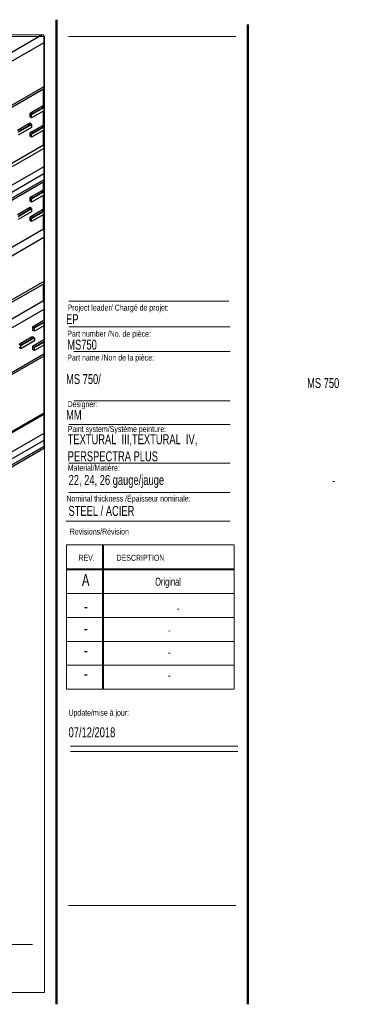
# Model space of a CAD drawing. Header units: inches. Extents: x 0.5 to 17.5, y 0.4 to 10.7.
# Tile 10 of 10: x 14 to 17.5, y 0.4 to 10.7. Entities that reach past the tile are written whole.
import ezdxf

# ---------------------------------------------------------------- set-up
doc = ezdxf.new("R2010")
doc.units = ezdxf.units.IN
doc.header["$MEASUREMENT"] = 0
doc.layers.add('FORMAT', color=7, linetype='Continuous')
doc.styles.add('SLDTEXTSTYLE0', font='TXT', dxfattribs={"width": 0.7})

# ---------------------------------------------------------------- blocks, each defined once
blk = doc.blocks.new('SW_NOTE_1')
at = {"layer": 'FORMAT', "color": 0, "char_height": 0.10417, "attachment_point": 1, "style": 'SLDTEXTSTYLE0'}
for s, insert in [('TEXTURAL  III,TEXTURAL  IV,', (0, 0.134)), ('PERSPECTRA PLUS', (0, -0.044))]:
    blk.add_mtext(s, dxfattribs=dict(at, insert=insert))

msp = doc.modelspace()

# ---------------------------------------------------------------- linework, layer by layer
at = {"color": 7, "linetype": 'Continuous', "lineweight": 50}
for p, q in [((14.3762516, 10.69394495), (14.3762516, 0.39207317)), ((16.3762516, 0.39207317), (16.3762516, 10.64207317))]:
    msp.add_line(p, q, dxfattribs=at)
at = {"color": 7, "linetype": 'Continuous', "lineweight": 18}
for p, q in [((14.2512516, 10.51707317), (0.6262516, 10.51707317)), ((14.24179145, 10.53425058), (13.64269476, 10.53425058)), ((14.24403053, 9.97270834), (14.24403053, 10.52841723)), ((14.2512516, 10.51707317), (14.2512516, 0.51707317)), ((14.5012516, 10.51707317), (16.2512516, 10.51707317)), ((14.24403053, 9.74127864), (14.24403053, 9.79923829)), ((14.24403053, 9.53714349), (14.24403053, 9.59510314)), ((14.24403053, 9.00035829), (14.24403053, 9.36318827)), ((14.24403053, 8.85958857), (14.24403053, 8.91754792)), ((14.24403053, 8.65545332), (14.24403053, 8.71341277)), ((14.24403053, 7.93418363), (14.24403053, 8.48989232)), ((14.24403053, 7.54707972), (14.24403053, 7.73856932)), ((14.24403053, 7.34294453), (14.24403053, 7.53075158)), ((14.50528094, 7.4796461), (16.19286796, 7.4796461)), ((14.24403053, 6.21021461), (14.24403053, 7.32661639)), ((14.55782728, 7.22283311), (16.19286796, 7.22283311)), ((14.55782728, 6.70729719), (16.19286796, 6.70729719)), ((14.50528094, 6.45740283), (16.19286796, 6.45740283)), ((14.50528094, 6.05316409), (16.19286796, 6.05316409)), ((14.50528094, 5.74531323), (16.19286796, 5.74531323)), ((14.4754278, 5.446808), (16.19286796, 5.446808)), ((14.48119985, 5.19874946), (16.23119985, 5.19874946)), ((14.48119985, 5.19874946), (14.48119985, 3.68874946)), ((14.85619985, 5.19874946), (14.85619985, 3.68874946)), ((14.86619985, 5.19874946), (14.86619985, 3.68874946)), ((16.23119985, 5.19874946), (16.23119985, 3.68874946)), ((14.48119985, 4.94874946), (16.23119985, 4.94874946)), ((14.48119985, 4.93874946), (16.23119985, 4.93874946)), ((14.48119985, 4.68874946), (16.23119985, 4.68874946)), ((16.23119985, 4.43874946), (14.48119985, 4.43874946)), ((14.48119985, 4.18874946), (16.23119985, 4.18874946)), ((16.23119985, 3.93874946), (14.48119985, 3.93874946)), ((14.48119985, 3.68874946), (16.23119985, 3.68874946)), ((14.52153854, 3.094666), (16.27153854, 3.094666)), ((14.52153854, 3.03864953), (16.27153854, 3.03864953)), ((0.7512516, 1.01707317), (14.1262516, 1.01707317)), ((14.2512516, 0.51707317), (0.6262516, 0.51707317))]:
    msp.add_line(p, q, dxfattribs=at)
at = {"color": 7, "linetype": 'Continuous', "lineweight": 25}
for p, q in [((14.22850438, 10.53425058), (7.16831387, 6.45848922)), ((14.24403053, 10.52841723), (14.24179145, 10.53425058)), ((14.24403053, 10.4514981), (7.197131, 6.38340952)), ((14.24403053, 9.99314346), (7.197131, 5.92505479)), ((14.23938145, 9.96609355), (7.16831387, 5.88405303)), ((14.23938145, 9.96609355), (14.24403053, 9.97270834)), ((14.23938145, 9.79342821), (14.23938145, 9.96609355)), ((14.23141774, 9.78883075), (14.11356637, 9.72079678)), ((14.23938145, 9.79342821), (14.23141774, 9.78883075)), ((14.24403053, 9.78154932), (14.23141774, 9.78883075)), ((14.23938145, 9.79887104), (14.24202416, 9.80039655)), ((14.24403053, 9.79923829), (14.24202416, 9.80039655)), ((14.11356637, 9.72079678), (14.09824594, 9.71195229)), ((14.09824594, 9.71195229), (14.09824594, 9.6788899)), ((14.11710197, 9.70106682), (14.09824594, 9.71195229)), ((14.12770839, 9.71263262), (14.11356637, 9.72079678)), ((14.11710197, 9.70106682), (14.24403053, 9.77434123)), ((14.24403053, 9.74127864), (14.11710197, 9.66800443)), ((14.11710197, 9.66800443), (14.11710197, 9.70106682)), ((14.12770839, 9.71263262), (14.24403053, 9.77978387)), ((14.22670334, 9.78610943), (14.22670334, 9.76978131)), ((14.23938145, 9.58929305), (14.23938145, 9.73859487)), ((14.08631797, 9.6029988), (13.9684668, 9.53496483)), ((13.97539506, 9.51719353), (14.11710197, 9.59899934)), ((13.98260882, 9.52680087), (14.10045999, 9.59483484)), ((14.08160396, 9.60027748), (14.08160396, 9.58394936)), ((14.09824594, 9.60988462), (14.08631797, 9.6029988)), ((14.10045999, 9.59483484), (14.08631797, 9.6029988)), ((14.11710197, 9.66800443), (14.09824594, 9.6788899)), ((14.11710197, 9.59899934), (14.09824594, 9.60988462)), ((14.23141774, 9.58469559), (14.11356637, 9.51666163)), ((14.11710197, 9.59899934), (14.11710197, 9.56593675)), ((14.22670334, 9.58197427), (14.22670334, 9.56564597)), ((14.23938145, 9.58929305), (14.23141774, 9.58469559)), ((14.24403053, 9.57741417), (14.23141774, 9.58469559)), ((14.23938145, 9.59473569), (14.24202416, 9.5962614)), ((14.24403053, 9.59510314), (14.24202416, 9.5962614)), ((14.11710197, 9.56593675), (13.97539506, 9.48413114)), ((14.11356637, 9.51666163), (14.09824594, 9.50781714)), ((14.09824594, 9.50781714), (14.09824594, 9.47475455)), ((14.11710197, 9.49693167), (14.09824594, 9.50781714)), ((14.12770839, 9.50849747), (14.11356637, 9.51666163)), ((14.11710197, 9.49693167), (14.24403053, 9.57020607)), ((14.24403053, 9.53714349), (14.11710197, 9.46386908)), ((14.11710197, 9.46386908), (14.11710197, 9.49693167)), ((14.12770839, 9.50849747), (14.24403053, 9.57564871)), ((14.23938145, 9.38026359), (14.23938145, 9.53445971)), ((14.23938145, 9.38026359), (7.16831387, 5.29822287)), ((14.11710197, 9.46386908), (14.09824594, 9.47475455)), ((14.24403053, 9.34744154), (7.18097751, 5.2700278)), ((14.24403053, 9.15405438), (7.30377286, 5.14752872)), ((14.24403053, 9.08013387), (7.33013774, 5.08882851)), ((7.31839907, 5.00227642), (14.24403053, 9.00035829)), ((14.24403053, 9.01952643), (7.33013774, 5.02822107)), ((14.23938145, 8.91173784), (14.23938145, 8.99767452)), ((14.23141774, 8.90714038), (14.11356637, 8.83910641)), ((14.11710197, 8.81937655), (14.24403053, 8.89265086)), ((14.12770839, 8.83094236), (14.24403053, 8.8980937)), ((14.22670334, 8.90441906), (14.22670334, 8.88809095)), ((14.23938145, 8.91173784), (14.23141774, 8.90714038)), ((14.24403053, 8.89985915), (14.23141774, 8.90714038)), ((14.23938145, 8.91718067), (14.24202416, 8.91870619)), ((14.24403053, 8.91754792), (14.24202416, 8.91870619)), ((14.11356637, 8.83910641), (14.09824594, 8.83026203)), ((14.09824594, 8.83026203), (14.09824594, 8.79719954)), ((14.11710197, 8.81937655), (14.09824594, 8.83026203)), ((14.11710197, 8.78631406), (14.09824594, 8.79719954)), ((14.12770839, 8.83094236), (14.11356637, 8.83910641)), ((14.24403053, 8.85958857), (14.11710197, 8.78631406)), ((14.11710197, 8.78631406), (14.11710197, 8.81937655)), ((14.23938145, 8.70760269), (14.23938145, 8.8569045)), ((14.08631797, 8.72130853), (13.9684668, 8.65327456)), ((13.97539506, 8.63550326), (14.11710197, 8.71730897)), ((14.11710197, 8.68424649), (13.97539506, 8.60244077)), ((13.98260882, 8.6451105), (14.10045999, 8.71314447)), ((14.08160396, 8.71858721), (14.08160396, 8.702259)), ((14.09824594, 8.72819435), (14.08631797, 8.72130853)), ((14.10045999, 8.71314447), (14.08631797, 8.72130853)), ((14.11710197, 8.71730897), (14.09824594, 8.72819435)), ((14.23141774, 8.70300523), (14.11356637, 8.63497126)), ((14.11710197, 8.71730897), (14.11710197, 8.68424649)), ((14.11710197, 8.6152413), (14.24403053, 8.68851581)), ((14.24403053, 8.65545332), (14.11710197, 8.58217881)), ((14.12770839, 8.6268071), (14.24403053, 8.69395835)), ((14.22670334, 8.70028391), (14.22670334, 8.6839557)), ((14.23938145, 8.70760269), (14.23141774, 8.70300523)), ((14.24403053, 8.695724), (14.23141774, 8.70300523)), ((14.23938145, 8.71304542), (14.24202416, 8.71457103)), ((14.24403053, 8.71341277), (14.24202416, 8.71457103)), ((14.11356637, 8.63497126), (14.09824594, 8.62612677)), ((14.09824594, 8.62612677), (14.09824594, 8.59306429)), ((14.11710197, 8.6152413), (14.09824594, 8.62612677)), ((14.11710197, 8.58217881), (14.09824594, 8.59306429)), ((14.12770839, 8.6268071), (14.11356637, 8.63497126)), ((14.11710197, 8.58217881), (14.11710197, 8.6152413)), ((14.23938145, 8.50187485), (14.23938145, 8.65276935)), ((14.23938145, 8.50187485), (7.16831387, 4.41983423)), ((14.24403053, 8.48989232), (14.23938145, 8.50187485)), ((14.24403053, 8.41364951), (7.197131, 4.34556094)), ((14.24403053, 7.95529483), (7.197131, 3.8872063)), ((14.23938145, 7.9274387), (14.24403053, 7.93418363)), ((14.23938145, 7.9274387), (7.16831387, 3.84539818)), ((14.23938145, 7.75068199), (14.23938145, 7.9274387)), ((14.23938145, 7.75068199), (7.16831387, 3.66864147)), ((14.24403053, 7.73856932), (14.23938145, 7.75068199)), ((14.24403053, 7.66165044), (7.197131, 3.59356191)), ((14.24403053, 7.54707972), (14.14238349, 7.48840026)), ((14.1459191, 7.4686704), (14.24403053, 7.52530884)), ((14.15652591, 7.48023618), (14.24403053, 7.53075158)), ((14.14238349, 7.48840026), (14.12706307, 7.47955583)), ((14.12706307, 7.47955583), (14.12706307, 7.44649334)), ((14.1459191, 7.4686704), (14.12706307, 7.47955583)), ((14.1459191, 7.43560791), (14.12706307, 7.44649334)), ((14.15652591, 7.48023618), (14.14238349, 7.48840026)), ((14.24403053, 7.49224636), (14.1459191, 7.43560791)), ((14.1459191, 7.43560791), (14.1459191, 7.4686704)), ((14.1151351, 7.37060239), (13.99728392, 7.30256838)), ((14.00421218, 7.28479709), (14.1459191, 7.3666028)), ((14.1459191, 7.3335403), (14.00421218, 7.2517346)), ((14.01142614, 7.2944043), (14.12927712, 7.36243831)), ((14.11042109, 7.36788103), (14.11042109, 7.35155287)), ((14.12706307, 7.37748824), (14.1151351, 7.37060239)), ((14.12927712, 7.36243831), (14.1151351, 7.37060239)), ((14.1459191, 7.3666028), (14.12706307, 7.37748824)), ((14.24403053, 7.34294453), (14.14238349, 7.28426505)), ((14.1459191, 7.3666028), (14.1459191, 7.3335403)), ((14.1459191, 7.26453519), (14.24403053, 7.32117364)), ((14.15652591, 7.27610097), (14.24403053, 7.32661639)), ((13.99728392, 7.30256838), (13.98535596, 7.29568254)), ((14.00421218, 7.28479709), (13.98535596, 7.29568254)), ((14.00421218, 7.2517346), (13.98535596, 7.26262005)), ((14.01142614, 7.2944043), (13.99728392, 7.30256838)), ((14.00421218, 7.2517346), (14.00421218, 7.28479709)), ((14.14238349, 7.28426505), (14.12706307, 7.27542063)), ((14.12706307, 7.27542063), (14.12706307, 7.24235814)), ((14.1459191, 7.26453519), (14.12706307, 7.27542063)), ((14.1459191, 7.2314727), (14.12706307, 7.24235814)), ((14.15652591, 7.27610097), (14.14238349, 7.28426505)), ((14.24403053, 7.28811115), (14.1459191, 7.2314727)), ((14.1459191, 7.2314727), (14.1459191, 7.26453519)), ((14.24403053, 7.1731429), (7.17311275, 3.09118901)), ((14.24403053, 7.1934511), (7.197131, 3.12536234)), ((14.24403053, 6.57760963), (7.17311275, 2.49565569)), ((14.24403053, 6.56466728), (7.17770082, 2.48536177)), ((14.24403053, 6.36392244), (7.30413972, 2.35760875)), ((14.24403053, 6.29058203), (7.33013774, 2.29927638)), ((7.31839907, 2.21213275), (14.24403053, 6.21021461)), ((14.24403053, 6.22938284), (7.33013774, 2.23807719))]:
    msp.add_line(p, q, dxfattribs=at)
msp.add_arc((14.27626752, 9.38113597), 0.03689639, 181.354828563, 209.106543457, dxfattribs=at)
at = {"layer": 'FORMAT', "color": 250, "lineweight": 18, "true_color": 0x454545}
msp.add_line((14.50528094, 7.74778908), (16.17565424, 7.74778908), dxfattribs=at)
at = {"layer": 'FORMAT', "lineweight": 18}
msp.add_line((14.5012516, 1.42655357), (16.2512516, 1.42655357), dxfattribs=at)

# ---------------------------------------------------------------- block references
at = {"layer": 'FORMAT'}
msp.add_blockref('SW_NOTE_1', (14.4936793, 6.22195149), dxfattribs=at)

# ---------------------------------------------------------------- texts
at = {"color": 7, "linetype": 'Continuous', "lineweight": 0, "style": 'SLDTEXTSTYLE0'}
for s, insert, char_height, attachment_point in [('Project leader/ Chargé de projet:', (14.49277361, 7.71280373), 0.0625, 1), ('EP', (14.47701034, 7.61261449), 0.104166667, 1), ('Part number /No. de pièce:', (14.48926382, 7.43950417), 0.0625, 1), ('MS750', (14.48926382, 7.34629318), 0.104166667, 1), ('Designer:', (14.49277361, 6.70270676), 0.0625, 1), ('MM', (14.47701034, 6.6115619), 0.104166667, 1), ('Paint system/Système peinture:', (14.4936793, 6.44233934), 0.0625, 1), ('-', (17.25790342, 5.92072099), 0.09375, 1), ('Nominal thickness /Épaisseur nominale:', (14.48027845, 5.71521348), 0.0625, 1), ('STEEL / ACIER', (14.50193609, 5.60657576), 0.1041666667, 1), ('Revisions/Révision', (14.51560122, 5.36941883), 0.0625, 1), ('REV.', (14.60623117, 5.09512968), 0.0625, 1), ('DESCRIPTION', (15.00414236, 5.09512968), 0.0625, 1), ('A', (14.68204136, 4.89428093), 0.125, 2), ('Original', (15.54196943, 4.85546175), 0.083333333, 2), ('-', (14.68335791, 4.61740373), 0.125, 2), ('-', (15.64717395, 4.57858454), 0.08333333, 2), ('-', (14.68335791, 4.38816527), 0.125, 2), ('-', (15.55567278, 4.34934608), 0.08333333, 2), ('-', (14.68335791, 4.15690015), 0.125, 2), ('-', (15.55567278, 4.11808096), 0.08333333, 2), ('-', (14.68335791, 3.91429561), 0.125, 2), ('-', (15.55567278, 3.87547642), 0.08333333, 2), ('Update/mise à jour:', (14.50090209, 3.47468308), 0.0625, 1), ('07/12/2018', (14.50292977, 3.29031445), 0.104166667, 1), ('Page/Feuille:', (13.18799756, 0.97867855), 0.1041666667, 1)]:
    msp.add_mtext(s, dxfattribs=dict(at, insert=insert, char_height=char_height, attachment_point=attachment_point))
at = {"layer": 'FORMAT', "attachment_point": 1, "style": 'SLDTEXTSTYLE0'}
for s, insert, char_height in [('Part name /Non de la pièce:', (14.48926382, 7.1904184), 0.0625), ('MS 750/', (14.47701034, 6.98573918), 0.104166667), ('MS 750', (16.99480367, 6.94405538), 0.104166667), ('Material/Matière:', (14.4936793, 6.0368173), 0.0625), ('22, 24, 26 gauge/jauge', (14.503118, 5.93042578), 0.1041666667)]:
    msp.add_mtext(s, dxfattribs=dict(at, insert=insert, char_height=char_height))

doc.saveas('drawing.dxf')
